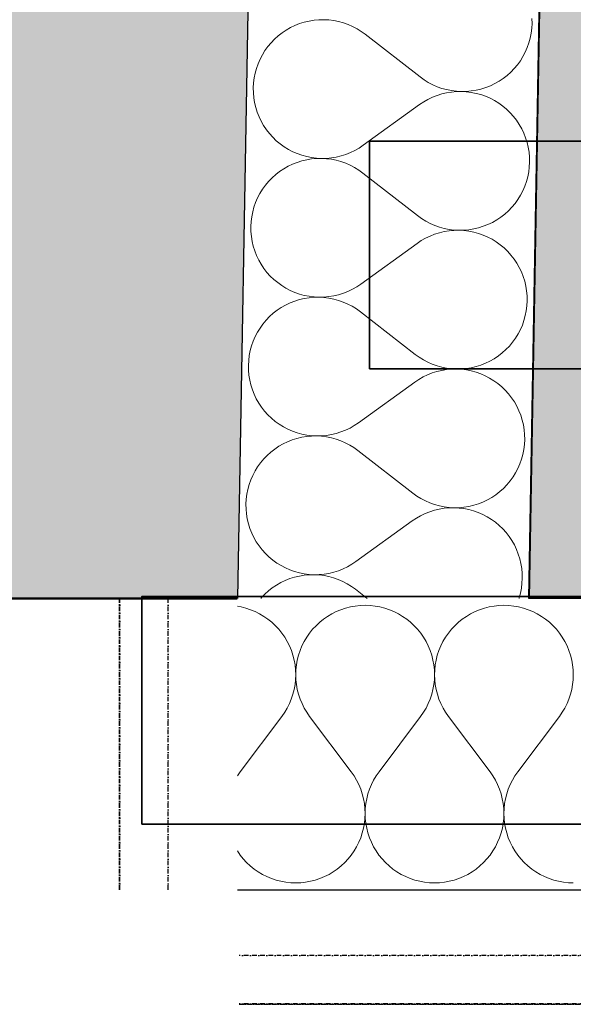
# Model space of a CAD drawing. Header units: millimetres. Extents: x -28761 to 4793, y -4271 to 20239.
# Tile 5 of 256: x -20761 to -20457, y 127 to 667. Entities that reach past the tile are written whole.
import ezdxf

# ---------------------------------------------------------------- set-up
doc = ezdxf.new("R2010")
doc.units = ezdxf.units.MM
doc.header["$MEASUREMENT"] = 0
for name, pattern in [('Wipeout_Contour', [1000, 0, -1000]), ('Čerchovaná M', [4.5, 2.5, -0.85, 0.3, -0.85]), ('Čerchovaná S', [3.5, 1.5, -0.85, 0.3, -0.85])]:
    doc.linetypes.add(name, pattern=pattern)
for name, color, linetype in [('5._POHLED ZÁPADNÍ_1_2D prvky - obecné', 7, 'Continuous'), ('5._POHLED ZÁPADNÍ_1_Konstrukce - nenosné', 7, 'Continuous'), ('5._POHLED ZÁPADNÍ_1_Konstrukce - nosné', 7, 'Continuous'), ('5._POHLED ZÁPADNÍ_1_Nové_Konstrukce - nosné', 7, 'Continuous'), ('5._POHLED ZÁPADNÍ_1_Nové_Výplně – Řezové', 7, 'Continuous'), ('5._POHLED ZÁPADNÍ_1_TZB - elektroinstalace', 7, 'Continuous'), ('5._POHLED ZÁPADNÍ_1_Výplně – Řezové', 7, 'Continuous')]:
    doc.layers.add(name, color=color, linetype=linetype)

# ---------------------------------------------------------------- blocks, each defined once
blk = doc.blocks.new('*X1', base_point=(-30186.65, -6515.26))
at = {"layer": '5._POHLED ZÁPADNÍ_1_Nové_Výplně – Řezové', "color": 21, "linetype": 'Continuous', "lineweight": 20, "true_color": 0xffaaaa}
for p, q in [((-20639.52, 345.05), (-20641.57, 345.42)), ((-20636.88, 344.37), (-20639.52, 345.05)), ((-20634.3, 343.51), (-20636.88, 344.37)), ((-20631.79, 342.47), (-20634.3, 343.51)), ((-20629.36, 341.25), (-20631.79, 342.47)), ((-20627.02, 339.86), (-20629.36, 341.25)), ((-20589.69, 341.25), (-20592.03, 339.86)), ((-20587.26, 342.47), (-20589.69, 341.25)), ((-20584.75, 343.51), (-20587.26, 342.47)), ((-20582.17, 344.37), (-20584.75, 343.51)), ((-20579.53, 345.05), (-20582.17, 344.37)), ((-20576.85, 345.53), (-20579.53, 345.05)), ((-20574.15, 345.82), (-20576.85, 345.53)), ((-20571.43, 345.92), (-20574.15, 345.82)), ((-20568.71, 345.82), (-20571.43, 345.92)), ((-20566, 345.53), (-20568.71, 345.82)), ((-20563.33, 345.05), (-20566, 345.53)), ((-20560.69, 344.37), (-20563.33, 345.05)), ((-20558.11, 343.51), (-20560.69, 344.37)), ((-20555.6, 342.47), (-20558.11, 343.51)), ((-20553.16, 341.25), (-20555.6, 342.47)), ((-20550.83, 339.86), (-20553.16, 341.25)), ((-20513.5, 341.25), (-20515.84, 339.86)), ((-20511.07, 342.47), (-20513.5, 341.25)), ((-20508.56, 343.51), (-20511.07, 342.47)), ((-20505.98, 344.37), (-20508.56, 343.51)), ((-20503.34, 345.05), (-20505.98, 344.37)), ((-20500.66, 345.53), (-20503.34, 345.05)), ((-20497.96, 345.82), (-20500.66, 345.53)), ((-20495.24, 345.92), (-20497.96, 345.82)), ((-20492.52, 345.82), (-20495.24, 345.92)), ((-20489.81, 345.53), (-20492.52, 345.82)), ((-20487.14, 345.05), (-20489.81, 345.53)), ((-20484.5, 344.37), (-20487.14, 345.05)), ((-20481.92, 343.51), (-20484.5, 344.37)), ((-20479.41, 342.47), (-20481.92, 343.51)), ((-20476.97, 341.25), (-20479.41, 342.47)), ((-20474.63, 339.86), (-20476.97, 341.25)), ((-20624.78, 338.31), (-20627.02, 339.86)), ((-20622.66, 336.6), (-20624.78, 338.31)), ((-20620.67, 334.75), (-20622.66, 336.6)), ((-20596.38, 336.6), (-20598.37, 334.75)), ((-20594.27, 338.31), (-20596.38, 336.6)), ((-20592.03, 339.86), (-20594.27, 338.31)), ((-20548.59, 338.31), (-20550.83, 339.86)), ((-20546.47, 336.6), (-20548.59, 338.31)), ((-20544.48, 334.75), (-20546.47, 336.6)), ((-20520.19, 336.6), (-20522.18, 334.75)), ((-20518.08, 338.31), (-20520.19, 336.6)), ((-20515.84, 339.86), (-20518.08, 338.31)), ((-20472.4, 338.31), (-20474.63, 339.86)), ((-20470.28, 336.6), (-20472.4, 338.31)), ((-20468.29, 334.75), (-20470.28, 336.6)), ((-20618.82, 332.76), (-20620.67, 334.75)), ((-20617.11, 330.64), (-20618.82, 332.76)), ((-20615.56, 328.4), (-20617.11, 330.64)), ((-20601.93, 330.64), (-20603.48, 328.4)), ((-20600.23, 332.76), (-20601.93, 330.64)), ((-20598.37, 334.75), (-20600.23, 332.76)), ((-20542.63, 332.76), (-20544.48, 334.75)), ((-20540.92, 330.64), (-20542.63, 332.76)), ((-20539.37, 328.4), (-20540.92, 330.64)), ((-20525.74, 330.64), (-20527.29, 328.4)), ((-20524.04, 332.76), (-20525.74, 330.64)), ((-20522.18, 334.75), (-20524.04, 332.76)), ((-20466.44, 332.76), (-20468.29, 334.75)), ((-20464.73, 330.64), (-20466.44, 332.76)), ((-20463.18, 328.4), (-20464.73, 330.64)), ((-20614.18, 326.06), (-20615.56, 328.4)), ((-20612.96, 323.63), (-20614.18, 326.06)), ((-20604.87, 326.06), (-20606.09, 323.63)), ((-20603.48, 328.4), (-20604.87, 326.06)), ((-20537.99, 326.06), (-20539.37, 328.4)), ((-20536.77, 323.63), (-20537.99, 326.06)), ((-20528.68, 326.06), (-20529.9, 323.63)), ((-20527.29, 328.4), (-20528.68, 326.06)), ((-20461.79, 326.06), (-20463.18, 328.4)), ((-20460.58, 323.63), (-20461.79, 326.06)), ((-20611.92, 321.12), (-20612.96, 323.63)), ((-20611.06, 318.53), (-20611.92, 321.12)), ((-20607.13, 321.12), (-20607.99, 318.53)), ((-20606.09, 323.63), (-20607.13, 321.12)), ((-20535.73, 321.12), (-20536.77, 323.63)), ((-20534.87, 318.53), (-20535.73, 321.12)), ((-20530.94, 321.12), (-20531.8, 318.53)), ((-20529.9, 323.63), (-20530.94, 321.12)), ((-20459.54, 321.12), (-20460.58, 323.63)), ((-20458.68, 318.53), (-20459.54, 321.12)), ((-20610.39, 315.9), (-20611.06, 318.53)), ((-20609.91, 313.22), (-20610.39, 315.9)), ((-20608.66, 315.9), (-20609.14, 313.22)), ((-20607.99, 318.53), (-20608.66, 315.9)), ((-20534.2, 315.9), (-20534.87, 318.53)), ((-20533.72, 313.22), (-20534.2, 315.9)), ((-20532.47, 315.9), (-20532.95, 313.22)), ((-20531.8, 318.53), (-20532.47, 315.9)), ((-20458.01, 315.9), (-20458.68, 318.53)), ((-20457.53, 313.22), (-20458.01, 315.9)), ((-20609.62, 310.52), (-20609.91, 313.22)), ((-20609.52, 307.8), (-20609.62, 310.52)), ((-20609.43, 310.52), (-20609.52, 307.8)), ((-20609.14, 313.22), (-20609.43, 310.52)), ((-20533.43, 310.52), (-20533.72, 313.22)), ((-20533.33, 307.8), (-20533.43, 310.52)), ((-20533.24, 310.52), (-20533.33, 307.8)), ((-20532.95, 313.22), (-20533.24, 310.52)), ((-20457.24, 310.52), (-20457.53, 313.22)), ((-20457.14, 307.8), (-20457.24, 310.52)), ((-20609.92, 302.37), (-20609.62, 305.08)), ((-20609.62, 305.08), (-20609.52, 307.8)), ((-20609.52, 307.8), (-20609.42, 305.08)), ((-20609.42, 305.08), (-20609.13, 302.37)), ((-20533.72, 302.37), (-20533.43, 305.08)), ((-20533.43, 305.08), (-20533.33, 307.8)), ((-20533.33, 307.8), (-20533.23, 305.08)), ((-20533.23, 305.08), (-20532.94, 302.37)), ((-20457.53, 302.37), (-20457.24, 305.08)), ((-20457.24, 305.08), (-20457.14, 307.8)), ((-20611.08, 297.06), (-20610.4, 299.7)), ((-20610.4, 299.7), (-20609.92, 302.37)), ((-20609.13, 302.37), (-20608.65, 299.7)), ((-20608.65, 299.7), (-20607.97, 297.06)), ((-20534.88, 297.06), (-20534.21, 299.7)), ((-20534.21, 299.7), (-20533.72, 302.37)), ((-20532.94, 302.37), (-20532.46, 299.7)), ((-20532.46, 299.7), (-20531.78, 297.06)), ((-20458.69, 297.06), (-20458.02, 299.7)), ((-20458.02, 299.7), (-20457.53, 302.37)), ((-20614.2, 289.54), (-20612.98, 291.97)), ((-20612.98, 291.97), (-20611.94, 294.48)), ((-20611.94, 294.48), (-20611.08, 297.06)), ((-20607.97, 297.06), (-20607.11, 294.48)), ((-20607.11, 294.48), (-20606.07, 291.97)), ((-20606.07, 291.97), (-20604.85, 289.54)), ((-20538.01, 289.54), (-20536.79, 291.97)), ((-20536.79, 291.97), (-20535.75, 294.48)), ((-20535.75, 294.48), (-20534.88, 297.06)), ((-20531.78, 297.06), (-20530.92, 294.48)), ((-20530.92, 294.48), (-20529.88, 291.97)), ((-20529.88, 291.97), (-20528.66, 289.54)), ((-20461.82, 289.54), (-20460.6, 291.97)), ((-20460.6, 291.97), (-20459.56, 294.48)), ((-20459.56, 294.48), (-20458.69, 297.06)), ((-20617.14, 284.96), (-20615.59, 287.2)), ((-20615.59, 287.2), (-20614.2, 289.54)), ((-20604.85, 289.54), (-20603.46, 287.2)), ((-20603.46, 287.2), (-20601.9, 284.96)), ((-20540.95, 284.96), (-20539.4, 287.2)), ((-20539.4, 287.2), (-20538.01, 289.54)), ((-20528.66, 289.54), (-20527.27, 287.2)), ((-20527.27, 287.2), (-20525.71, 284.96)), ((-20464.76, 284.96), (-20463.21, 287.2)), ((-20463.21, 287.2), (-20461.82, 289.54)), ((-20640, 254.49), (-20617.14, 284.96)), ((-20579.05, 254.49), (-20601.9, 284.96)), ((-20563.81, 254.49), (-20540.95, 284.96)), ((-20502.86, 254.49), (-20525.71, 284.96)), ((-20487.62, 254.49), (-20464.76, 284.96)), ((-20640, 254.49), (-20641.55, 252.25)), ((-20577.49, 252.25), (-20579.05, 254.49)), ((-20563.81, 254.49), (-20565.36, 252.25)), ((-20501.3, 252.25), (-20502.86, 254.49)), ((-20487.62, 254.49), (-20489.17, 252.25)), ((-20641.55, 252.25), (-20641.57, 252.22)), ((-20576.1, 249.92), (-20577.49, 252.25)), ((-20574.88, 247.48), (-20576.1, 249.92)), ((-20566.75, 249.92), (-20567.97, 247.48)), ((-20565.36, 252.25), (-20566.75, 249.92)), ((-20499.91, 249.92), (-20501.3, 252.25)), ((-20498.69, 247.48), (-20499.91, 249.92)), ((-20490.56, 249.92), (-20491.78, 247.48)), ((-20489.17, 252.25), (-20490.56, 249.92)), ((-20573.84, 244.97), (-20574.88, 247.48)), ((-20572.98, 242.39), (-20573.84, 244.97)), ((-20569.02, 244.97), (-20569.88, 242.39)), ((-20567.97, 247.48), (-20569.02, 244.97)), ((-20497.65, 244.97), (-20498.69, 247.48)), ((-20496.79, 242.39), (-20497.65, 244.97)), ((-20492.83, 244.97), (-20493.69, 242.39)), ((-20491.78, 247.48), (-20492.83, 244.97)), ((-20572.31, 239.76), (-20572.98, 242.39)), ((-20571.82, 237.08), (-20572.31, 239.76)), ((-20570.55, 239.76), (-20571.04, 237.08)), ((-20569.88, 242.39), (-20570.55, 239.76)), ((-20496.11, 239.76), (-20496.79, 242.39)), ((-20495.63, 237.08), (-20496.11, 239.76)), ((-20494.36, 239.76), (-20494.85, 237.08)), ((-20493.69, 242.39), (-20494.36, 239.76)), ((-20571.53, 234.37), (-20571.82, 237.08)), ((-20571.43, 231.66), (-20571.53, 234.37)), ((-20571.33, 234.37), (-20571.43, 231.66)), ((-20571.04, 237.08), (-20571.33, 234.37)), ((-20495.34, 234.37), (-20495.63, 237.08)), ((-20495.24, 231.66), (-20495.34, 234.37)), ((-20495.14, 234.37), (-20495.24, 231.66)), ((-20494.85, 237.08), (-20495.14, 234.37)), ((-20571.81, 226.23), (-20571.52, 228.94)), ((-20571.52, 228.94), (-20571.43, 231.66)), ((-20571.43, 231.66), (-20571.33, 228.94)), ((-20571.33, 228.94), (-20571.04, 226.23)), ((-20495.62, 226.23), (-20495.33, 228.94)), ((-20495.33, 228.94), (-20495.24, 231.66)), ((-20495.24, 231.66), (-20495.14, 228.94)), ((-20495.14, 228.94), (-20494.85, 226.23)), ((-20572.97, 220.92), (-20572.29, 223.55)), ((-20572.29, 223.55), (-20571.81, 226.23)), ((-20571.04, 226.23), (-20570.56, 223.55)), ((-20570.56, 223.55), (-20569.89, 220.92)), ((-20496.78, 220.92), (-20496.1, 223.55)), ((-20496.1, 223.55), (-20495.62, 226.23)), ((-20494.85, 226.23), (-20494.37, 223.55)), ((-20494.37, 223.55), (-20493.7, 220.92)), ((-20574.86, 215.82), (-20573.82, 218.34)), ((-20573.82, 218.34), (-20572.97, 220.92)), ((-20569.89, 220.92), (-20569.03, 218.34)), ((-20569.03, 218.34), (-20567.99, 215.82)), ((-20498.67, 215.82), (-20497.63, 218.34)), ((-20497.63, 218.34), (-20496.78, 220.92)), ((-20493.7, 220.92), (-20492.84, 218.34)), ((-20492.84, 218.34), (-20491.8, 215.82)), ((-20641.57, 211.04), (-20640.03, 208.81)), ((-20579.02, 208.81), (-20577.47, 211.05)), ((-20577.47, 211.05), (-20576.08, 213.39)), ((-20576.08, 213.39), (-20574.86, 215.82)), ((-20567.99, 215.82), (-20566.78, 213.39)), ((-20566.78, 213.39), (-20565.39, 211.05)), ((-20565.39, 211.05), (-20563.84, 208.81)), ((-20502.83, 208.81), (-20501.28, 211.05)), ((-20501.28, 211.05), (-20499.89, 213.39)), ((-20499.89, 213.39), (-20498.67, 215.82)), ((-20491.8, 215.82), (-20490.59, 213.39)), ((-20490.59, 213.39), (-20489.2, 211.05)), ((-20489.2, 211.05), (-20487.65, 208.81)), ((-20640.03, 208.81), (-20638.32, 206.69)), ((-20638.32, 206.69), (-20636.47, 204.7)), ((-20582.58, 204.7), (-20580.72, 206.69)), ((-20580.72, 206.69), (-20579.02, 208.81)), ((-20563.84, 208.81), (-20562.13, 206.69)), ((-20562.13, 206.69), (-20560.28, 204.7)), ((-20506.39, 204.7), (-20504.53, 206.69)), ((-20504.53, 206.69), (-20502.83, 208.81)), ((-20487.65, 208.81), (-20485.94, 206.69)), ((-20485.94, 206.69), (-20484.09, 204.7)), ((-20636.47, 204.7), (-20634.48, 202.85)), ((-20634.48, 202.85), (-20632.36, 201.14)), ((-20632.36, 201.14), (-20630.13, 199.59)), ((-20588.92, 199.59), (-20586.69, 201.14)), ((-20586.69, 201.14), (-20584.57, 202.85)), ((-20584.57, 202.85), (-20582.58, 204.7)), ((-20560.28, 204.7), (-20558.29, 202.85)), ((-20558.29, 202.85), (-20556.17, 201.14)), ((-20556.17, 201.14), (-20553.94, 199.59)), ((-20512.73, 199.59), (-20510.5, 201.14)), ((-20510.5, 201.14), (-20508.38, 202.85)), ((-20508.38, 202.85), (-20506.39, 204.7)), ((-20484.09, 204.7), (-20482.1, 202.85)), ((-20482.1, 202.85), (-20479.98, 201.14)), ((-20479.98, 201.14), (-20477.75, 199.59)), ((-20630.13, 199.59), (-20627.79, 198.2)), ((-20627.79, 198.2), (-20625.36, 196.98)), ((-20625.36, 196.98), (-20622.84, 195.94)), ((-20622.84, 195.94), (-20620.26, 195.08)), ((-20620.26, 195.08), (-20617.62, 194.41)), ((-20601.42, 194.41), (-20598.79, 195.08)), ((-20598.79, 195.08), (-20596.21, 195.94)), ((-20596.21, 195.94), (-20593.69, 196.98)), ((-20593.69, 196.98), (-20591.26, 198.2)), ((-20591.26, 198.2), (-20588.92, 199.59)), ((-20553.94, 199.59), (-20551.6, 198.2)), ((-20551.6, 198.2), (-20549.16, 196.98)), ((-20549.16, 196.98), (-20546.65, 195.94)), ((-20546.65, 195.94), (-20544.07, 195.08)), ((-20544.07, 195.08), (-20541.43, 194.41)), ((-20525.23, 194.41), (-20522.6, 195.08)), ((-20522.6, 195.08), (-20520.02, 195.94)), ((-20520.02, 195.94), (-20517.5, 196.98)), ((-20517.5, 196.98), (-20515.07, 198.2)), ((-20515.07, 198.2), (-20512.73, 199.59)), ((-20477.75, 199.59), (-20475.41, 198.2)), ((-20475.41, 198.2), (-20472.97, 196.98)), ((-20472.97, 196.98), (-20470.46, 195.94)), ((-20470.46, 195.94), (-20467.88, 195.08)), ((-20467.88, 195.08), (-20465.24, 194.41)), ((-20617.62, 194.41), (-20614.95, 193.92)), ((-20614.95, 193.92), (-20612.24, 193.63)), ((-20612.24, 193.63), (-20609.52, 193.54)), ((-20609.52, 193.54), (-20606.81, 193.63)), ((-20606.81, 193.63), (-20604.1, 193.92)), ((-20604.1, 193.92), (-20601.42, 194.41)), ((-20541.43, 194.41), (-20538.76, 193.92)), ((-20538.76, 193.92), (-20536.05, 193.63)), ((-20536.05, 193.63), (-20533.33, 193.54)), ((-20533.33, 193.54), (-20530.61, 193.63)), ((-20530.61, 193.63), (-20527.91, 193.92)), ((-20527.91, 193.92), (-20525.23, 194.41)), ((-20465.24, 194.41), (-20462.57, 193.92)), ((-20462.57, 193.92), (-20459.86, 193.63)), ((-20459.86, 193.63), (-20457.14, 193.54))]:
    blk.add_line(p, q, dxfattribs=at)
blk = doc.blocks.new('*X26', base_point=(-30186.65, -6515.26))
at = {"layer": '5._POHLED ZÁPADNÍ_1_Nové_Výplně – Řezové', "color": 21, "linetype": 'Continuous', "lineweight": 20, "true_color": 0xffaaaa}
for p, q in [((-20607.4, 665.29), (-20609.93, 664.29)), ((-20604.81, 666.1), (-20607.4, 665.29)), ((-20602.16, 666.72), (-20604.81, 666.1)), ((-20599.47, 667.16), (-20602.16, 666.72)), ((-20596.76, 667.4), (-20599.47, 667.16)), ((-20594.04, 667.45), (-20596.76, 667.4)), ((-20591.33, 667.3), (-20594.04, 667.45)), ((-20588.63, 666.96), (-20591.33, 667.3)), ((-20585.96, 666.43), (-20588.63, 666.96)), ((-20583.34, 665.71), (-20585.96, 666.43)), ((-20580.77, 664.8), (-20583.34, 665.71)), ((-20479.94, 662.72), (-20479.8, 665.43)), ((-20479.8, 665.43), (-20479.85, 668.15)), ((-20617.02, 660.26), (-20619.16, 658.59)), ((-20614.75, 661.77), (-20617.02, 660.26)), ((-20612.39, 663.12), (-20614.75, 661.77)), ((-20609.93, 664.29), (-20612.39, 663.12)), ((-20578.28, 663.71), (-20580.77, 664.8)), ((-20575.87, 662.45), (-20578.28, 663.71)), ((-20573.55, 661.02), (-20575.87, 662.45)), ((-20571.35, 659.43), (-20573.55, 661.02)), ((-20480.81, 657.35), (-20480.28, 660.02)), ((-20480.28, 660.02), (-20479.94, 662.72)), ((-20623.08, 654.82), (-20624.82, 652.73)), ((-20621.19, 656.77), (-20623.08, 654.82)), ((-20619.16, 658.59), (-20621.19, 656.77)), ((-20571.35, 659.43), (-20541.28, 636.04)), ((-20482.44, 652.16), (-20481.53, 654.73)), ((-20481.53, 654.73), (-20480.81, 657.35)), ((-20626.41, 650.52), (-20627.84, 648.21)), ((-20624.82, 652.73), (-20626.41, 650.52)), ((-20484.78, 647.26), (-20483.52, 649.67)), ((-20483.52, 649.67), (-20482.44, 652.16)), ((-20630.19, 643.3), (-20631.09, 640.74)), ((-20629.1, 645.8), (-20630.19, 643.3)), ((-20627.84, 648.21), (-20629.1, 645.8)), ((-20487.8, 642.73), (-20486.21, 644.94)), ((-20486.21, 644.94), (-20484.78, 647.26)), ((-20631.81, 638.11), (-20632.34, 635.44)), ((-20631.09, 640.74), (-20631.81, 638.11)), ((-20493.46, 636.87), (-20491.44, 638.69)), ((-20491.44, 638.69), (-20489.55, 640.65)), ((-20489.55, 640.65), (-20487.8, 642.73)), ((-20632.68, 632.74), (-20632.83, 630.03)), ((-20632.34, 635.44), (-20632.68, 632.74)), ((-20541.28, 636.04), (-20539.07, 634.44)), ((-20539.07, 634.44), (-20536.76, 633.01)), ((-20536.76, 633.01), (-20534.35, 631.75)), ((-20500.24, 632.35), (-20497.87, 633.69)), ((-20497.87, 633.69), (-20495.61, 635.2)), ((-20495.61, 635.2), (-20493.46, 636.87)), ((-20632.83, 630.03), (-20632.78, 627.31)), ((-20632.78, 627.31), (-20632.53, 624.6)), ((-20534.35, 631.75), (-20531.86, 630.66)), ((-20531.86, 630.66), (-20529.29, 629.76)), ((-20526.7, 627.28), (-20529.35, 626.65)), ((-20529.29, 629.76), (-20526.67, 629.03)), ((-20524.01, 627.72), (-20526.7, 627.28)), ((-20526.67, 629.03), (-20524, 628.5)), ((-20521.3, 627.96), (-20524.01, 627.72)), ((-20524, 628.5), (-20521.3, 628.16)), ((-20521.3, 628.16), (-20518.58, 628.02)), ((-20518.58, 628.02), (-20521.3, 627.96)), ((-20518.58, 628.02), (-20515.86, 628.06)), ((-20515.87, 627.87), (-20518.58, 628.02)), ((-20513.17, 627.54), (-20515.87, 627.87)), ((-20515.86, 628.06), (-20513.15, 628.31)), ((-20510.5, 627.01), (-20513.17, 627.54)), ((-20513.15, 628.31), (-20510.47, 628.74)), ((-20510.47, 628.74), (-20507.82, 629.36)), ((-20507.82, 629.36), (-20505.22, 630.18)), ((-20505.22, 630.18), (-20502.69, 631.17)), ((-20502.69, 631.17), (-20500.24, 632.35)), ((-20632.53, 624.6), (-20632.1, 621.91)), ((-20632.1, 621.91), (-20631.47, 619.27)), ((-20539.29, 622.31), (-20541.55, 620.8)), ((-20536.92, 623.66), (-20539.29, 622.31)), ((-20534.47, 624.84), (-20536.92, 623.66)), ((-20531.94, 625.84), (-20534.47, 624.84)), ((-20529.35, 626.65), (-20531.94, 625.84)), ((-20507.87, 626.29), (-20510.5, 627.01)), ((-20505.31, 625.39), (-20507.87, 626.29)), ((-20502.81, 624.3), (-20505.31, 625.39)), ((-20500.4, 623.04), (-20502.81, 624.3)), ((-20498.09, 621.62), (-20500.4, 623.04)), ((-20631.47, 619.27), (-20630.66, 616.67)), ((-20630.66, 616.67), (-20629.66, 614.14)), ((-20572.42, 598.48), (-20541.55, 620.8)), ((-20495.88, 620.03), (-20498.09, 621.62)), ((-20493.79, 618.28), (-20495.88, 620.03)), ((-20491.83, 616.39), (-20493.79, 618.28)), ((-20490.01, 614.37), (-20491.83, 616.39)), ((-20629.66, 614.14), (-20628.49, 611.68)), ((-20628.49, 611.68), (-20627.14, 609.32)), ((-20488.34, 612.22), (-20490.01, 614.37)), ((-20486.83, 609.96), (-20488.34, 612.22)), ((-20627.14, 609.32), (-20625.63, 607.06)), ((-20625.63, 607.06), (-20623.96, 604.91)), ((-20485.48, 607.6), (-20486.83, 609.96)), ((-20484.31, 605.15), (-20485.48, 607.6)), ((-20623.96, 604.91), (-20622.14, 602.89)), ((-20622.14, 602.89), (-20620.18, 601)), ((-20620.18, 601), (-20618.09, 599.26)), ((-20483.31, 602.61), (-20484.31, 605.15)), ((-20482.5, 600.02), (-20483.31, 602.61)), ((-20618.09, 599.26), (-20615.88, 597.67)), ((-20615.88, 597.67), (-20613.57, 596.24)), ((-20613.57, 596.24), (-20611.15, 594.98)), ((-20611.15, 594.98), (-20608.66, 593.9)), ((-20579.5, 594.44), (-20577.04, 595.62)), ((-20577.04, 595.62), (-20574.68, 596.97)), ((-20574.68, 596.97), (-20572.42, 598.48)), ((-20481.87, 597.37), (-20482.5, 600.02)), ((-20481.43, 594.69), (-20481.87, 597.37)), ((-20481.19, 591.98), (-20481.43, 594.69)), ((-20606.15, 589.92), (-20608.74, 589.11)), ((-20608.66, 593.9), (-20606.09, 592.99)), ((-20603.5, 590.54), (-20606.15, 589.92)), ((-20606.09, 592.99), (-20603.47, 592.28)), ((-20600.81, 590.98), (-20603.5, 590.54)), ((-20603.47, 592.28), (-20600.8, 591.75)), ((-20598.1, 591.22), (-20600.81, 590.98)), ((-20600.8, 591.75), (-20598.1, 591.41)), ((-20598.1, 591.41), (-20595.38, 591.27)), ((-20595.38, 591.27), (-20598.1, 591.22)), ((-20595.38, 591.27), (-20592.66, 591.32)), ((-20592.67, 591.12), (-20595.38, 591.27)), ((-20589.97, 590.78), (-20592.67, 591.12)), ((-20592.66, 591.32), (-20589.95, 591.56)), ((-20587.3, 590.25), (-20589.97, 590.78)), ((-20589.95, 591.56), (-20587.27, 592)), ((-20584.68, 589.53), (-20587.3, 590.25)), ((-20587.27, 592), (-20584.62, 592.63)), ((-20582.11, 588.62), (-20584.68, 589.53)), ((-20584.62, 592.63), (-20582.03, 593.44)), ((-20582.03, 593.44), (-20579.5, 594.44)), ((-20481.29, 586.54), (-20481.14, 589.26)), ((-20481.14, 589.26), (-20481.19, 591.98)), ((-20618.36, 584.08), (-20620.51, 582.41)), ((-20616.09, 585.59), (-20618.36, 584.08)), ((-20613.73, 586.94), (-20616.09, 585.59)), ((-20611.28, 588.11), (-20613.73, 586.94)), ((-20608.74, 589.11), (-20611.28, 588.11)), ((-20579.62, 587.53), (-20582.11, 588.62)), ((-20577.21, 586.27), (-20579.62, 587.53)), ((-20574.89, 584.84), (-20577.21, 586.27)), ((-20572.69, 583.25), (-20574.89, 584.84)), ((-20482.15, 581.17), (-20481.62, 583.84)), ((-20481.62, 583.84), (-20481.29, 586.54)), ((-20624.42, 578.64), (-20626.16, 576.55)), ((-20622.53, 580.59), (-20624.42, 578.64)), ((-20620.51, 582.41), (-20622.53, 580.59)), ((-20572.69, 583.25), (-20542.62, 559.86)), ((-20483.78, 575.98), (-20482.87, 578.55)), ((-20482.87, 578.55), (-20482.15, 581.17)), ((-20627.75, 574.34), (-20629.18, 572.03)), ((-20626.16, 576.55), (-20627.75, 574.34)), ((-20486.12, 571.08), (-20484.86, 573.49)), ((-20484.86, 573.49), (-20483.78, 575.98)), ((-20630.44, 569.62), (-20631.53, 567.12)), ((-20629.18, 572.03), (-20630.44, 569.62)), ((-20489.15, 566.56), (-20487.55, 568.76)), ((-20487.55, 568.76), (-20486.12, 571.08)), ((-20632.44, 564.56), (-20633.15, 561.93)), ((-20631.53, 567.12), (-20632.44, 564.56)), ((-20494.8, 560.69), (-20492.78, 562.51)), ((-20492.78, 562.51), (-20490.89, 564.47)), ((-20490.89, 564.47), (-20489.15, 566.56)), ((-20633.68, 559.27), (-20634.02, 556.57)), ((-20633.15, 561.93), (-20633.68, 559.27)), ((-20542.62, 559.86), (-20540.41, 558.26)), ((-20540.41, 558.26), (-20538.1, 556.83)), ((-20538.1, 556.83), (-20535.69, 555.57)), ((-20501.58, 556.17), (-20499.21, 557.51)), ((-20499.21, 557.51), (-20496.95, 559.02)), ((-20496.95, 559.02), (-20494.8, 560.69)), ((-20634.02, 556.57), (-20634.17, 553.85)), ((-20634.17, 553.85), (-20634.12, 551.13)), ((-20535.69, 555.57), (-20533.2, 554.48)), ((-20533.2, 554.48), (-20530.63, 553.58)), ((-20530.63, 553.58), (-20528.01, 552.86)), ((-20525.35, 551.54), (-20528.04, 551.1)), ((-20528.01, 552.86), (-20525.34, 552.32)), ((-20522.64, 551.79), (-20525.35, 551.54)), ((-20525.34, 552.32), (-20522.64, 551.98)), ((-20522.64, 551.98), (-20519.92, 551.84)), ((-20519.92, 551.84), (-20522.64, 551.79)), ((-20519.92, 551.84), (-20517.2, 551.88)), ((-20517.21, 551.69), (-20519.92, 551.84)), ((-20514.51, 551.36), (-20517.21, 551.69)), ((-20517.2, 551.88), (-20514.5, 552.13)), ((-20514.5, 552.13), (-20511.81, 552.56)), ((-20511.81, 552.56), (-20509.16, 553.19)), ((-20509.16, 553.19), (-20506.57, 554)), ((-20506.57, 554), (-20504.03, 554.99)), ((-20504.03, 554.99), (-20501.58, 556.17)), ((-20634.12, 551.13), (-20633.88, 548.42)), ((-20633.88, 548.42), (-20633.44, 545.73)), ((-20540.63, 546.14), (-20542.89, 544.62)), ((-20538.27, 547.48), (-20540.63, 546.14)), ((-20535.81, 548.66), (-20538.27, 547.48)), ((-20533.28, 549.66), (-20535.81, 548.66)), ((-20530.69, 550.48), (-20533.28, 549.66)), ((-20528.04, 551.1), (-20530.69, 550.48)), ((-20511.84, 550.83), (-20514.51, 551.36)), ((-20509.22, 550.11), (-20511.84, 550.83)), ((-20506.65, 549.21), (-20509.22, 550.11)), ((-20504.15, 548.12), (-20506.65, 549.21)), ((-20501.74, 546.86), (-20504.15, 548.12)), ((-20499.43, 545.44), (-20501.74, 546.86)), ((-20633.44, 545.73), (-20632.81, 543.09)), ((-20632.81, 543.09), (-20632, 540.49)), ((-20573.76, 522.3), (-20542.89, 544.62)), ((-20497.22, 543.85), (-20499.43, 545.44)), ((-20495.13, 542.1), (-20497.22, 543.85)), ((-20493.17, 540.22), (-20495.13, 542.1)), ((-20632, 540.49), (-20631, 537.96)), ((-20631, 537.96), (-20629.83, 535.51)), ((-20629.83, 535.51), (-20628.48, 533.14)), ((-20491.35, 538.19), (-20493.17, 540.22)), ((-20489.68, 536.04), (-20491.35, 538.19)), ((-20488.17, 533.78), (-20489.68, 536.04)), ((-20628.48, 533.14), (-20626.97, 530.88)), ((-20626.97, 530.88), (-20625.3, 528.73)), ((-20486.82, 531.42), (-20488.17, 533.78)), ((-20485.65, 528.97), (-20486.82, 531.42)), ((-20625.3, 528.73), (-20623.48, 526.71)), ((-20623.48, 526.71), (-20621.52, 524.82)), ((-20621.52, 524.82), (-20619.43, 523.08)), ((-20484.65, 526.44), (-20485.65, 528.97)), ((-20483.84, 523.84), (-20484.65, 526.44)), ((-20619.43, 523.08), (-20617.22, 521.49)), ((-20617.22, 521.49), (-20614.91, 520.06)), ((-20614.91, 520.06), (-20612.5, 518.8)), ((-20580.84, 518.26), (-20578.39, 519.44)), ((-20578.39, 519.44), (-20576.02, 520.79)), ((-20576.02, 520.79), (-20573.76, 522.3)), ((-20483.21, 521.19), (-20483.84, 523.84)), ((-20482.77, 518.51), (-20483.21, 521.19)), ((-20612.5, 518.8), (-20610, 517.72)), ((-20607.49, 513.74), (-20610.09, 512.93)), ((-20610, 517.72), (-20607.43, 516.81)), ((-20604.84, 514.37), (-20607.49, 513.74)), ((-20607.43, 516.81), (-20604.81, 516.1)), ((-20602.16, 514.8), (-20604.84, 514.37)), ((-20604.81, 516.1), (-20602.14, 515.57)), ((-20599.45, 515.04), (-20602.16, 514.8)), ((-20602.14, 515.57), (-20599.44, 515.23)), ((-20596.73, 515.09), (-20599.45, 515.04)), ((-20599.44, 515.23), (-20596.73, 515.09)), ((-20596.73, 515.09), (-20594.01, 515.14)), ((-20594.01, 514.94), (-20596.73, 515.09)), ((-20594.01, 515.14), (-20591.3, 515.38)), ((-20591.31, 514.6), (-20594.01, 514.94)), ((-20588.64, 514.07), (-20591.31, 514.6)), ((-20591.3, 515.38), (-20588.61, 515.82)), ((-20586.02, 513.35), (-20588.64, 514.07)), ((-20588.61, 515.82), (-20585.96, 516.45)), ((-20585.96, 516.45), (-20583.37, 517.27)), ((-20583.37, 517.27), (-20580.84, 518.26)), ((-20482.53, 515.8), (-20482.77, 518.51)), ((-20482.48, 513.08), (-20482.53, 515.8)), ((-20617.44, 509.41), (-20619.7, 507.9)), ((-20615.07, 510.76), (-20617.44, 509.41)), ((-20612.62, 511.93), (-20615.07, 510.76)), ((-20610.09, 512.93), (-20612.62, 511.93)), ((-20583.45, 512.44), (-20586.02, 513.35)), ((-20580.96, 511.35), (-20583.45, 512.44)), ((-20578.55, 510.09), (-20580.96, 511.35)), ((-20576.24, 508.66), (-20578.55, 510.09)), ((-20574.03, 507.07), (-20576.24, 508.66)), ((-20482.97, 507.66), (-20482.63, 510.36)), ((-20482.63, 510.36), (-20482.48, 513.08)), ((-20623.87, 504.42), (-20625.76, 502.46)), ((-20621.85, 506.23), (-20623.87, 504.42)), ((-20619.7, 507.9), (-20621.85, 506.23)), ((-20574.03, 507.07), (-20543.96, 483.68)), ((-20484.22, 502.37), (-20483.5, 504.99)), ((-20483.5, 504.99), (-20482.97, 507.66)), ((-20629.1, 498.16), (-20630.53, 495.85)), ((-20627.5, 500.37), (-20629.1, 498.16)), ((-20625.76, 502.46), (-20627.5, 500.37)), ((-20486.21, 497.31), (-20485.12, 499.8)), ((-20485.12, 499.8), (-20484.22, 502.37)), ((-20631.79, 493.44), (-20632.87, 490.94)), ((-20630.53, 495.85), (-20631.79, 493.44)), ((-20490.49, 490.38), (-20488.9, 492.58)), ((-20488.9, 492.58), (-20487.47, 494.9)), ((-20487.47, 494.9), (-20486.21, 497.31)), ((-20633.78, 488.38), (-20634.5, 485.75)), ((-20632.87, 490.94), (-20633.78, 488.38)), ((-20494.12, 486.33), (-20492.23, 488.29)), ((-20492.23, 488.29), (-20490.49, 490.38)), ((-20635.03, 483.09), (-20635.36, 480.39)), ((-20634.5, 485.75), (-20635.03, 483.09)), ((-20543.96, 483.68), (-20541.76, 482.09)), ((-20541.76, 482.09), (-20539.44, 480.65)), ((-20502.92, 479.99), (-20500.56, 481.33)), ((-20500.56, 481.33), (-20498.29, 482.85)), ((-20498.29, 482.85), (-20496.15, 484.51)), ((-20496.15, 484.51), (-20494.12, 486.33)), ((-20635.36, 480.39), (-20635.51, 477.67)), ((-20635.51, 477.67), (-20635.46, 474.95)), ((-20539.44, 480.65), (-20537.03, 479.39)), ((-20537.03, 479.39), (-20534.54, 478.31)), ((-20534.54, 478.31), (-20531.97, 477.4)), ((-20531.97, 477.4), (-20529.35, 476.68)), ((-20529.35, 476.68), (-20526.68, 476.15)), ((-20526.68, 476.15), (-20523.98, 475.81)), ((-20523.98, 475.81), (-20521.27, 475.66)), ((-20518.55, 475.71), (-20515.84, 475.95)), ((-20515.84, 475.95), (-20513.15, 476.38)), ((-20513.15, 476.38), (-20510.5, 477.01)), ((-20510.5, 477.01), (-20507.91, 477.82)), ((-20507.91, 477.82), (-20505.37, 478.81)), ((-20505.37, 478.81), (-20502.92, 479.99)), ((-20635.46, 474.95), (-20635.22, 472.24)), ((-20635.22, 472.24), (-20634.78, 469.56)), ((-20539.61, 471.31), (-20541.97, 469.96)), ((-20537.15, 472.48), (-20539.61, 471.31)), ((-20534.62, 473.48), (-20537.15, 472.48)), ((-20532.03, 474.3), (-20534.62, 473.48)), ((-20529.38, 474.92), (-20532.03, 474.3)), ((-20526.7, 475.36), (-20529.38, 474.92)), ((-20523.99, 475.61), (-20526.7, 475.36)), ((-20521.27, 475.66), (-20523.99, 475.61)), ((-20521.27, 475.66), (-20518.55, 475.71)), ((-20518.55, 475.52), (-20521.27, 475.66)), ((-20515.85, 475.18), (-20518.55, 475.52)), ((-20513.18, 474.65), (-20515.85, 475.18)), ((-20510.56, 473.93), (-20513.18, 474.65)), ((-20507.99, 473.03), (-20510.56, 473.93)), ((-20505.5, 471.95), (-20507.99, 473.03)), ((-20503.08, 470.69), (-20505.5, 471.95)), ((-20500.77, 469.26), (-20503.08, 470.69)), ((-20634.78, 469.56), (-20634.15, 466.91)), ((-20634.15, 466.91), (-20633.34, 464.31)), ((-20575.1, 446.13), (-20544.23, 468.44)), ((-20541.97, 469.96), (-20544.23, 468.44)), ((-20498.56, 467.67), (-20500.77, 469.26)), ((-20496.47, 465.92), (-20498.56, 467.67)), ((-20494.51, 464.04), (-20496.47, 465.92)), ((-20633.34, 464.31), (-20632.34, 461.78)), ((-20632.34, 461.78), (-20631.17, 459.33)), ((-20492.69, 462.01), (-20494.51, 464.04)), ((-20491.02, 459.87), (-20492.69, 462.01)), ((-20489.51, 457.6), (-20491.02, 459.87)), ((-20631.17, 459.33), (-20629.82, 456.96)), ((-20629.82, 456.96), (-20628.31, 454.7)), ((-20628.31, 454.7), (-20626.64, 452.55)), ((-20488.16, 455.24), (-20489.51, 457.6)), ((-20486.99, 452.79), (-20488.16, 455.24)), ((-20626.64, 452.55), (-20624.82, 450.53)), ((-20624.82, 450.53), (-20622.86, 448.64)), ((-20485.99, 450.26), (-20486.99, 452.79)), ((-20485.18, 447.66), (-20485.99, 450.26)), ((-20622.86, 448.64), (-20620.77, 446.9)), ((-20620.77, 446.9), (-20618.56, 445.31)), ((-20618.56, 445.31), (-20616.25, 443.88)), ((-20616.25, 443.88), (-20613.84, 442.62)), ((-20579.73, 443.26), (-20577.36, 444.61)), ((-20577.36, 444.61), (-20575.1, 446.13)), ((-20484.55, 445.01), (-20485.18, 447.66)), ((-20484.12, 442.33), (-20484.55, 445.01)), ((-20613.84, 442.62), (-20611.34, 441.54)), ((-20611.34, 441.54), (-20608.78, 440.64)), ((-20606.18, 438.19), (-20608.83, 437.56)), ((-20608.78, 440.64), (-20606.15, 439.92)), ((-20603.5, 438.62), (-20606.18, 438.19)), ((-20606.15, 439.92), (-20603.48, 439.39)), ((-20600.79, 438.86), (-20603.5, 438.62)), ((-20603.48, 439.39), (-20600.78, 439.05)), ((-20598.07, 438.91), (-20600.79, 438.86)), ((-20600.78, 439.05), (-20598.07, 438.91)), ((-20598.07, 438.91), (-20595.35, 438.96)), ((-20595.35, 438.76), (-20598.07, 438.91)), ((-20595.35, 438.96), (-20592.64, 439.21)), ((-20592.65, 438.42), (-20595.35, 438.76)), ((-20589.98, 437.89), (-20592.65, 438.42)), ((-20592.64, 439.21), (-20589.95, 439.64)), ((-20587.36, 437.17), (-20589.98, 437.89)), ((-20589.95, 439.64), (-20587.31, 440.27)), ((-20587.31, 440.27), (-20584.71, 441.09)), ((-20584.71, 441.09), (-20582.18, 442.09)), ((-20582.18, 442.09), (-20579.73, 443.26)), ((-20483.87, 439.62), (-20484.12, 442.33)), ((-20483.82, 436.9), (-20483.87, 439.62)), ((-20618.78, 433.23), (-20621.04, 431.72)), ((-20616.41, 434.58), (-20618.78, 433.23)), ((-20613.96, 435.75), (-20616.41, 434.58)), ((-20611.43, 436.75), (-20613.96, 435.75)), ((-20608.83, 437.56), (-20611.43, 436.75)), ((-20584.79, 436.26), (-20587.36, 437.17)), ((-20582.3, 435.18), (-20584.79, 436.26)), ((-20579.89, 433.91), (-20582.3, 435.18)), ((-20577.58, 432.48), (-20579.89, 433.91)), ((-20575.37, 430.89), (-20577.58, 432.48)), ((-20484.31, 431.48), (-20483.97, 434.18)), ((-20483.97, 434.18), (-20483.82, 436.9)), ((-20625.21, 428.24), (-20627.1, 426.28)), ((-20623.19, 430.05), (-20625.21, 428.24)), ((-20621.04, 431.72), (-20623.19, 430.05)), ((-20575.37, 430.89), (-20545.3, 407.5)), ((-20485.56, 426.19), (-20484.84, 428.81)), ((-20484.84, 428.81), (-20484.31, 431.48)), ((-20630.44, 421.99), (-20631.87, 419.67)), ((-20628.85, 424.19), (-20630.44, 421.99)), ((-20627.1, 426.28), (-20628.85, 424.19)), ((-20487.55, 421.13), (-20486.46, 423.62)), ((-20486.46, 423.62), (-20485.56, 426.19)), ((-20633.13, 417.26), (-20634.21, 414.77)), ((-20631.87, 419.67), (-20633.13, 417.26)), ((-20491.83, 414.2), (-20490.24, 416.4)), ((-20490.24, 416.4), (-20488.81, 418.72)), ((-20488.81, 418.72), (-20487.55, 421.13)), ((-20635.12, 412.2), (-20635.84, 409.58)), ((-20634.21, 414.77), (-20635.12, 412.2)), ((-20495.46, 410.15), (-20493.57, 412.11)), ((-20493.57, 412.11), (-20491.83, 414.2)), ((-20636.37, 406.91), (-20636.71, 404.21)), ((-20635.84, 409.58), (-20636.37, 406.91)), ((-20545.3, 407.5), (-20543.1, 405.91)), ((-20543.1, 405.91), (-20540.78, 404.48)), ((-20501.9, 405.16), (-20499.64, 406.67)), ((-20499.64, 406.67), (-20497.49, 408.34)), ((-20497.49, 408.34), (-20495.46, 410.15)), ((-20636.71, 404.21), (-20636.85, 401.49)), ((-20636.85, 401.49), (-20636.8, 398.77)), ((-20540.78, 404.48), (-20538.37, 403.21)), ((-20538.37, 403.21), (-20535.88, 402.13)), ((-20535.88, 402.13), (-20533.31, 401.22)), ((-20533.31, 401.22), (-20530.69, 400.5)), ((-20530.69, 400.5), (-20528.02, 399.97)), ((-20517.18, 399.77), (-20514.49, 400.2)), ((-20514.49, 400.2), (-20511.84, 400.83)), ((-20511.84, 400.83), (-20509.25, 401.64)), ((-20509.25, 401.64), (-20506.72, 402.64)), ((-20506.72, 402.64), (-20504.26, 403.81)), ((-20504.26, 403.81), (-20501.9, 405.16)), ((-20636.8, 398.77), (-20636.56, 396.06)), ((-20636.56, 396.06), (-20636.12, 393.38)), ((-20540.95, 395.13), (-20543.31, 393.78)), ((-20538.5, 396.3), (-20540.95, 395.13)), ((-20535.96, 397.3), (-20538.5, 396.3)), ((-20533.37, 398.12), (-20535.96, 397.3)), ((-20530.72, 398.75), (-20533.37, 398.12)), ((-20528.04, 399.18), (-20530.72, 398.75)), ((-20525.33, 399.43), (-20528.04, 399.18)), ((-20528.02, 399.97), (-20525.32, 399.63)), ((-20522.61, 399.48), (-20525.33, 399.43)), ((-20525.32, 399.63), (-20522.61, 399.48)), ((-20522.61, 399.48), (-20519.89, 399.53)), ((-20519.89, 399.34), (-20522.61, 399.48)), ((-20519.89, 399.53), (-20517.18, 399.77)), ((-20517.19, 399), (-20519.89, 399.34)), ((-20514.52, 398.47), (-20517.19, 399)), ((-20511.9, 397.75), (-20514.52, 398.47)), ((-20509.33, 396.85), (-20511.9, 397.75)), ((-20506.84, 395.77), (-20509.33, 396.85)), ((-20504.43, 394.51), (-20506.84, 395.77)), ((-20636.12, 393.38), (-20635.5, 390.73)), ((-20635.5, 390.73), (-20634.68, 388.13)), ((-20576.44, 369.95), (-20545.57, 392.26)), ((-20543.31, 393.78), (-20545.57, 392.26)), ((-20502.11, 393.08), (-20504.43, 394.51)), ((-20499.9, 391.49), (-20502.11, 393.08)), ((-20497.81, 389.75), (-20499.9, 391.49)), ((-20495.86, 387.86), (-20497.81, 389.75)), ((-20634.68, 388.13), (-20633.69, 385.6)), ((-20633.69, 385.6), (-20632.51, 383.15)), ((-20494.04, 385.84), (-20495.86, 387.86)), ((-20492.37, 383.69), (-20494.04, 385.84)), ((-20632.51, 383.15), (-20631.16, 380.79)), ((-20631.16, 380.79), (-20629.65, 378.52)), ((-20629.65, 378.52), (-20627.98, 376.38)), ((-20490.85, 381.43), (-20492.37, 383.69)), ((-20489.51, 379.06), (-20490.85, 381.43)), ((-20488.33, 376.61), (-20489.51, 379.06)), ((-20627.98, 376.38), (-20626.16, 374.35)), ((-20626.16, 374.35), (-20624.2, 372.47)), ((-20487.33, 374.08), (-20488.33, 376.61)), ((-20486.52, 371.48), (-20487.33, 374.08)), ((-20624.2, 372.47), (-20622.11, 370.72)), ((-20622.11, 370.72), (-20619.91, 369.13)), ((-20619.91, 369.13), (-20617.59, 367.7)), ((-20617.59, 367.7), (-20615.18, 366.44)), ((-20581.07, 367.08), (-20578.71, 368.43)), ((-20578.71, 368.43), (-20576.44, 369.95)), ((-20485.89, 368.83), (-20486.52, 371.48)), ((-20485.46, 366.15), (-20485.89, 368.83)), ((-20615.18, 366.44), (-20612.68, 365.36)), ((-20612.68, 365.36), (-20610.12, 364.46)), ((-20610.12, 364.46), (-20607.49, 363.74)), ((-20604.84, 362.44), (-20607.52, 362.01)), ((-20607.49, 363.74), (-20604.82, 363.21)), ((-20602.13, 362.68), (-20604.84, 362.44)), ((-20604.82, 363.21), (-20602.13, 362.87)), ((-20602.13, 362.87), (-20599.41, 362.73)), ((-20599.41, 362.73), (-20602.13, 362.68)), ((-20599.41, 362.73), (-20596.69, 362.78)), ((-20596.69, 362.58), (-20599.41, 362.73)), ((-20596.69, 362.78), (-20593.98, 363.03)), ((-20593.99, 362.24), (-20596.69, 362.58)), ((-20591.32, 361.71), (-20593.99, 362.24)), ((-20593.98, 363.03), (-20591.29, 363.46)), ((-20591.29, 363.46), (-20588.65, 364.09)), ((-20588.65, 364.09), (-20586.05, 364.91)), ((-20586.05, 364.91), (-20583.52, 365.91)), ((-20583.52, 365.91), (-20581.07, 367.08)), ((-20485.21, 363.44), (-20485.46, 366.15)), ((-20485.16, 360.72), (-20485.21, 363.44)), ((-20620.12, 357.06), (-20622.38, 355.54)), ((-20617.75, 358.4), (-20620.12, 357.06)), ((-20615.3, 359.58), (-20617.75, 358.4)), ((-20612.77, 360.57), (-20615.3, 359.58)), ((-20610.17, 361.38), (-20612.77, 360.57)), ((-20607.52, 362.01), (-20610.17, 361.38)), ((-20588.7, 360.99), (-20591.32, 361.71)), ((-20586.14, 360.08), (-20588.7, 360.99)), ((-20583.64, 359), (-20586.14, 360.08)), ((-20581.23, 357.74), (-20583.64, 359)), ((-20578.92, 356.3), (-20581.23, 357.74)), ((-20485.65, 355.3), (-20485.31, 358)), ((-20485.31, 358), (-20485.16, 360.72)), ((-20626.55, 352.06), (-20628.44, 350.1)), ((-20624.53, 353.88), (-20626.55, 352.06)), ((-20622.38, 355.54), (-20624.53, 353.88)), ((-20576.71, 354.71), (-20578.92, 356.3)), ((-20576.71, 354.71), (-20570.3, 349.73)), ((-20486.9, 350.01), (-20486.18, 352.64)), ((-20486.18, 352.64), (-20485.65, 355.3)), ((-20628.44, 350.1), (-20628.76, 349.73)), ((-20487, 349.73), (-20486.9, 350.01))]:
    blk.add_line(p, q, dxfattribs=at)

msp = doc.modelspace()

# ---------------------------------------------------------------- hatches: boundary and pattern name
at = {"layer": '5._POHLED ZÁPADNÍ_1_Výplně – Řezové', "linetype": 'Continuous', "lineweight": 13}
for points in [[(-20481.55, 724.73), (-22357.02, 724.73), (-22357.02, 349.73), (-20481.55, 349.73)], [(-20099.89, 724.73), (-20481.55, 349.73), (-20106.49, 349.73)], [(-20474.94, 724.73), (-20481.55, 349.73), (-20099.89, 724.73)]]:
    msp.add_hatch(color=254, dxfattribs=at).paths.add_polyline_path(points)

# ---------------------------------------------------------------- linework, layer by layer
at = {"layer": '5._POHLED ZÁPADNÍ_1_2D prvky - obecné', "color": 8, "linetype": 'Čerchovaná S', "lineweight": 13}
msp.add_line((-20474.95, 724.61), (-20481.55, 349.73), dxfattribs=at)
at = {"layer": '5._POHLED ZÁPADNÍ_1_Konstrukce - nosné', "color": 7, "linetype": 'Continuous', "lineweight": 50, "flags": 128}
for points in [[(-20464.83, 1299.24), (-20481.55, 349.73)], [(-22357.02, 349.73), (-20481.55, 349.73)], [(-20481.55, 349.73), (-20106.49, 349.73)]]:
    msp.add_lwpolyline(points, dxfattribs=at)
at = {"layer": '5._POHLED ZÁPADNÍ_1_Nové_Konstrukce - nosné', "color": 1, "linetype": 'Čerchovaná M', "lineweight": 25}
for p, q in [((-20706.19, 189.73), (-20706.19, 349.73)), ((-20706.1, 189.73), (-20706.1, 349.73)), ((-16004.97, 127.04), (-20640.55, 127.04)), ((-16004.97, 126.95), (-20640.55, 126.96))]:
    msp.add_line(p, q, dxfattribs=at)
at = {"layer": '5._POHLED ZÁPADNÍ_1_Nové_Konstrukce - nosné', "color": 1, "linetype": 'Čerchovaná M', "lineweight": 25, "flags": 128}
for points in [[(-20706.27, 349.73), (-20706.27, 189.73)], [(-20679.54, 189.73), (-20679.54, 349.73)], [(-16004.97, 153.6), (-20640.55, 153.61)], [(-20640.55, 126.87), (-16004.97, 126.87)]]:
    msp.add_lwpolyline(points, dxfattribs=at)

# ---------------------------------------------------------------- next in the draw order: wipeouts: each hides what was drawn before it
at = {"color": 254, "linetype": 'Wipeout_Contour', "lineweight": 0, "ltscale": 97848.650974}
msp.add_wipeout([(-20641.57, 349.73), (-20641.57, 189.73), (-18851.3, 189.73), (-18851.3, 339.73), (-18851.3, 349.73)], dxfattribs=at).dxf.layer = '5._POHLED ZÁPADNÍ_1_Nové_Výplně – Řezové'

# ---------------------------------------------------------------- next in the draw order: linework, layer by layer
at = {"layer": '5._POHLED ZÁPADNÍ_1_Nové_Konstrukce - nosné', "color": 1, "linetype": 'Continuous', "lineweight": 25, "flags": 128}
for points in [[(-18851.3, 349.73), (-20481.55, 349.73)], [(-20641.57, 189.73), (-18851.3, 189.73)]]:
    msp.add_lwpolyline(points, dxfattribs=at)

# ---------------------------------------------------------------- next in the draw order: block references
at = {"layer": '5._POHLED ZÁPADNÍ_1_Konstrukce - nenosné', "color": 9, "linetype": 'Continuous', "lineweight": 13}
msp.add_blockref('*X1', (-30186.65, -6515.26), dxfattribs=at)

# ---------------------------------------------------------------- next in the draw order: wipeouts: each hides what was drawn before it
at = {"color": 254, "linetype": 'Wipeout_Contour', "lineweight": 0, "ltscale": 102828.393606}
msp.add_wipeout([(-20641.57, 349.73), (-20481.55, 349.73), (-20463.48, 1375.95), (-20473.48, 1376.12), (-20623.45, 1378.76)], dxfattribs=at).dxf.layer = '5._POHLED ZÁPADNÍ_1_Nové_Výplně – Řezové'

# ---------------------------------------------------------------- next in the draw order: linework, layer by layer
at = {"layer": '5._POHLED ZÁPADNÍ_1_Nové_Konstrukce - nosné', "color": 1, "linetype": 'Continuous', "lineweight": 25, "flags": 128}
for points in [[(-20623.45, 1378.76), (-20641.57, 349.73)], [(-20481.55, 349.73), (-20463.48, 1375.95)]]:
    msp.add_lwpolyline(points, dxfattribs=at)
at = {"layer": '5._POHLED ZÁPADNÍ_1_TZB - elektroinstalace', "color": 92, "linetype": 'Continuous', "lineweight": 35, "true_color": 0x00d700, "flags": 128}
for points in [[(-20568.94, 475.78), (-20193.94, 475.78), (-20193.94, 600.78), (-20568.94, 600.78)], [(-20693.94, 225.78), (-20318.94, 225.78), (-20318.94, 350.78), (-20693.94, 350.78)]]:
    msp.add_lwpolyline(points, close=True, dxfattribs=at)

# ---------------------------------------------------------------- next in the draw order: block references
at = {"layer": '5._POHLED ZÁPADNÍ_1_Konstrukce - nenosné', "color": 9, "linetype": 'Continuous', "lineweight": 13}
msp.add_blockref('*X26', (-30186.65, -6515.26), dxfattribs=at)

doc.saveas('drawing.dxf')
